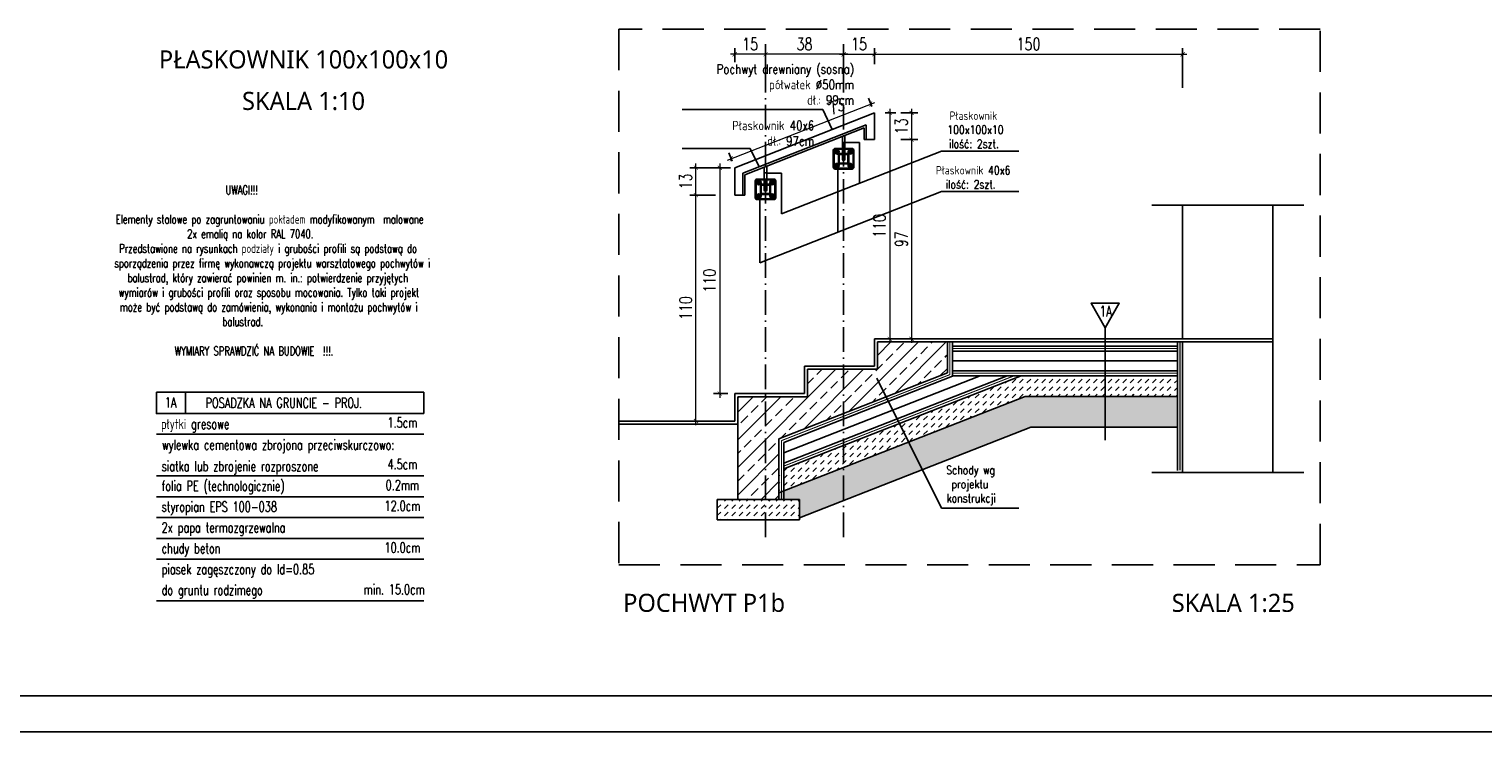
# Model space of a CAD drawing. Header units: millimetres. Extents: x 31969 to 285678, y -69766 to -1123.
# Tile 47 of 161: x 140356 to 141772, y -17558 to -16873. Entities that reach past the tile are written whole.
import ezdxf
from ezdxf.enums import TextEntityAlignment as Align
from ezdxf.lldxf.tags import DXFTag

# ---------------------------------------------------------------- set-up
doc = ezdxf.new("R2010")
doc.units = ezdxf.units.MM
for name, pattern in [('ACAD_ISO03W100', [30, 12, -18]), ('ACAD_ISO10W100', [18, 12, -3, 0, -3]), ('HIDDEN', [0.375, 0.25, -0.125])]:
    doc.linetypes.add(name, pattern=pattern)
for name, color, linetype in [('a-balustrada i pochwyt', 1, 'Continuous'), ('a-balustrady detal', 5, 'Continuous'), ('a-biblioteka', 251, 'Continuous'), ('a-opis 1', 3, 'Continuous'), ('a-opis 2', 1, 'Continuous'), ('a-opis 3', 15, 'Continuous'), ('a-osie', 4, 'ACAD_ISO10W100'), ('a-przekrój 2', 251, 'Continuous'), ('a-przekrój 4', 118, 'Continuous'), ('a-przerywana', 250, 'HIDDEN'), ('a-ramka', 7, 'Continuous'), ('a-widokowa', 3, 'Continuous'), ('a-wymiary', 11, 'Continuous')]:
    doc.layers.add(name, color=color, linetype=linetype)
doc.layers.add('a-pochwyt', color=1, linetype='Continuous', plot=False)
doc.styles.add('PRZEKRÓJ2', font='l_10646.ttf')
doc.styles.add('RS01507', font='romans.shx', dxfattribs={"width": 0.7, "height": 0.15})
doc.styles.add('WYMIAR', font='romans.shx', dxfattribs={"width": 0.8})
doc.styles.add('WYMIARY', font='simplex.shx', dxfattribs={"width": 0.75})
doc.linetypes.add('BATTING', pattern='A,0.0001,-0.1,[134,ltypeshp.shx,S=0.1,R=0,X=-0.1,Y=0],-0.2,[134,ltypeshp.shx,S=0.1,R=180,X=0.1,Y=0],-0.1', length=0.4001)
tags = doc.linetypes.add('DASHED', pattern=[0.75, 0.5, -0.25]).pattern_tags.tags
tags[6:7] = [DXFTag(74, 4), DXFTag(75, 0), DXFTag(340, '0'), DXFTag(46, 1.0), DXFTag(50, 0.0), DXFTag(44, 0.0), DXFTag(45, 0.0)]
tags[4:5] = [DXFTag(74, 4), DXFTag(75, 0), DXFTag(340, '0'), DXFTag(46, 1.0), DXFTag(50, 0.0), DXFTag(44, 0.0), DXFTag(45, 0.0)]
tags = doc.linetypes.add('DASHED2', pattern=[0.375, 0.25, -0.125]).pattern_tags.tags
tags[6:7] = [DXFTag(74, 4), DXFTag(75, 0), DXFTag(340, '0'), DXFTag(46, 1.0), DXFTag(50, 0.0), DXFTag(44, 0.0), DXFTag(45, 0.0)]
tags[4:5] = [DXFTag(74, 4), DXFTag(75, 0), DXFTag(340, '0'), DXFTag(46, 1.0), DXFTag(50, 0.0), DXFTag(44, 0.0), DXFTag(45, 0.0)]
doc.dimstyles.new('MAREK50', dxfattribs={"dimtxt": 12.5, "dimasz": 5, "dimexe": 3, "dimexo": 2, "dimgap": 3.5, "dimtad": 1, "dimdec": 1, "dimdsep": 46, "dimtxsty": 'WYMIARY', "dimblk1": 'ARCHTICK', "dimblk2": 'ARCHTICK', "dimsah": 1, "dimcen": 2.5, "dimdle": 5, "dimadec": 0, "dimazin": 0, "dimtfac": 1, "dimtdec": 1, "dimtmove": 1, "dimatfit": 3, "dimldrblk": 'ARCHTICK', "dimfxl": 0, "dimtolj": 1, "dimtzin": 0, "dimarcsym": 0})
pattern_1 = [(45, (-139143.6228, 17401.3717), (2e-16, 3.59210245), [2.54, -2.54])]

# ---------------------------------------------------------------- blocks, each defined once
blk = doc.blocks.new('_ARCHTICK')
at = {"color": 0, "linetype": 'ByBlock', "const_width": 0.15}
blk.add_lwpolyline([(-0.5, -0.5), (0.5, 0.5)], dxfattribs=at)
blk = doc.blocks.new('*D534')
at = {"layer": 'a-wymiary', "color": 0, "linetype": 'ACAD_ISO03W100', "lineweight": -2, "ltscale": 100}
blk.add_line((139273.18, -17181.38), (139278.46, -17181.38), dxfattribs=at)
at = {"layer": 'a-wymiary', "color": 0, "lineweight": 0, "ltscale": 100}
blk.add_line((139275.46, -17179.38), (139275.46, -17293.38), dxfattribs=at)
at = {"layer": 'a-wymiary', "color": 0, "lineweight": -2, "ltscale": 100}
blk.add_line((139273.18, -17291.38), (139278.46, -17291.38), dxfattribs=at)
at = {"layer": 'DEFPOINTS', "color": 0, "ltscale": 100}
for p in [(139271.18, -17181.38), (139271.18, -17291.38), (139275.46, -17291.38)]:
    blk.add_point(p, dxfattribs=at)
at = {"layer": 'a-wymiary', "color": 0, "lineweight": 0, "ltscale": 100, "xscale": 2, "yscale": 2, "zscale": 2}
for p, rotation in [((139275.46, -17181.38), 90), ((139275.46, -17291.38), 270)]:
    blk.add_blockref('_ARCHTICK', p, dxfattribs=dict(at, rotation=rotation))
at = {"layer": 'a-wymiary', "color": 0, "ltscale": 100, "insert": (139270.46, -17236.38), "char_height": 6, "attachment_point": 5, "rotation": 90, "style": 'WYMIARY'}
blk.add_mtext('\\A1;110', dxfattribs=at)
blk = doc.blocks.new('*D535')
at = {"layer": 'a-wymiary', "color": 0, "linetype": 'ACAD_ISO03W100', "lineweight": -2, "ltscale": 100}
blk.add_line((139280.79, -17181.38), (139289.07, -17181.38), dxfattribs=at)
at = {"layer": 'a-wymiary', "color": 0, "lineweight": 0, "ltscale": 100}
blk.add_line((139286.07, -17179.38), (139286.07, -17196.38), dxfattribs=at)
at = {"layer": 'a-wymiary', "color": 0, "lineweight": -2, "ltscale": 100}
blk.add_line((139280.79, -17194.38), (139289.07, -17194.38), dxfattribs=at)
at = {"layer": 'DEFPOINTS', "color": 0, "ltscale": 100}
for p in [(139278.79, -17181.38), (139278.79, -17194.38), (139286.07, -17194.38)]:
    blk.add_point(p, dxfattribs=at)
at = {"layer": 'a-wymiary', "color": 0, "lineweight": 0, "ltscale": 100, "xscale": 2, "yscale": 2, "zscale": 2}
for p, rotation in [((139286.07, -17181.38), 90), ((139286.07, -17194.38), 270)]:
    blk.add_blockref('_ARCHTICK', p, dxfattribs=dict(at, rotation=rotation))
at = {"layer": 'a-wymiary', "color": 0, "ltscale": 100, "insert": (139281.07, -17187.88), "char_height": 6, "attachment_point": 5, "rotation": 90, "style": 'WYMIARY'}
blk.add_mtext('\\A1;13', dxfattribs=at)
blk = doc.blocks.new('*D536')
at = {"layer": 'a-wymiary', "color": 0, "linetype": 'ACAD_ISO03W100', "lineweight": -2, "ltscale": 100}
blk.add_line((139281.42, -17194.38), (139289.07, -17194.38), dxfattribs=at)
at = {"layer": 'a-wymiary', "color": 0, "lineweight": 0, "ltscale": 100}
blk.add_line((139286.07, -17192.38), (139286.07, -17293.38), dxfattribs=at)
at = {"layer": 'a-wymiary', "color": 0, "lineweight": -2, "ltscale": 100}
blk.add_line((139281.42, -17291.38), (139289.07, -17291.38), dxfattribs=at)
at = {"layer": 'DEFPOINTS', "color": 0, "ltscale": 100}
for p in [(139279.42, -17194.38), (139279.42, -17291.38), (139286.07, -17291.38)]:
    blk.add_point(p, dxfattribs=at)
at = {"layer": 'a-wymiary', "color": 0, "lineweight": 0, "ltscale": 100, "xscale": 2, "yscale": 2, "zscale": 2}
for p, rotation in [((139286.07, -17194.38), 90), ((139286.07, -17291.38), 270)]:
    blk.add_blockref('_ARCHTICK', p, dxfattribs=dict(at, rotation=rotation))
at = {"layer": 'a-wymiary', "color": 0, "ltscale": 100, "insert": (139281.07, -17242.88), "char_height": 6, "attachment_point": 5, "rotation": 90, "style": 'WYMIARY'}
blk.add_mtext('\\A1;97', dxfattribs=at)
blk = doc.blocks.new('*D541')
at = {"layer": 'a-wymiary', "color": 0, "linetype": 'ACAD_ISO03W100', "lineweight": -2, "ltscale": 100}
blk.add_line((139196.71, -17208.05), (139189.73, -17208.05), dxfattribs=at)
at = {"layer": 'a-wymiary', "color": 0, "lineweight": 0, "ltscale": 100}
blk.add_line((139192.73, -17206.05), (139192.73, -17320.05), dxfattribs=at)
at = {"layer": 'a-wymiary', "color": 0, "lineweight": -2, "ltscale": 100}
blk.add_line((139196.71, -17318.05), (139189.73, -17318.05), dxfattribs=at)
at = {"layer": 'DEFPOINTS', "color": 0, "ltscale": 100}
for p in [(139198.71, -17208.05), (139192.73, -17318.05), (139198.71, -17318.05)]:
    blk.add_point(p, dxfattribs=at)
at = {"layer": 'a-wymiary', "color": 0, "lineweight": 0, "ltscale": 100, "xscale": 2, "yscale": 2, "zscale": 2}
for p, rotation in [((139192.73, -17208.05), 90), ((139192.73, -17318.05), 270)]:
    blk.add_blockref('_ARCHTICK', p, dxfattribs=dict(at, rotation=rotation))
at = {"layer": 'a-wymiary', "color": 0, "ltscale": 100, "insert": (139187.73, -17263.05), "char_height": 6, "attachment_point": 5, "rotation": 90, "style": 'WYMIARY'}
blk.add_mtext('\\A1;110', dxfattribs=at)
blk = doc.blocks.new('*D542')
at = {"layer": 'a-wymiary', "color": 0, "lineweight": -2, "ltscale": 100}
blk.add_line((139190.73, -17221.38), (139178.12, -17221.38), dxfattribs=at)
at = {"layer": 'a-wymiary', "color": 0, "lineweight": 0, "ltscale": 100}
blk.add_line((139181.12, -17333.38), (139181.12, -17219.38), dxfattribs=at)
at = {"layer": 'a-wymiary', "color": 0, "linetype": 'ACAD_ISO03W100', "lineweight": -2, "ltscale": 100}
blk.add_line((139182.14, -17331.38), (139178.12, -17331.38), dxfattribs=at)
at = {"layer": 'DEFPOINTS', "color": 0, "ltscale": 100}
for p in [(139181.12, -17221.38), (139192.73, -17221.38), (139184.14, -17331.38)]:
    blk.add_point(p, dxfattribs=at)
at = {"layer": 'a-wymiary', "color": 0, "lineweight": 0, "ltscale": 100, "xscale": 2, "yscale": 2, "zscale": 2}
for p, rotation in [((139181.12, -17221.38), 90), ((139181.12, -17331.38), 270)]:
    blk.add_blockref('_ARCHTICK', p, dxfattribs=dict(at, rotation=rotation))
at = {"layer": 'a-wymiary', "color": 0, "ltscale": 100, "insert": (139176.12, -17276.38), "char_height": 6, "attachment_point": 5, "rotation": 90, "style": 'WYMIARY'}
blk.add_mtext('\\A1;110', dxfattribs=at)
blk = doc.blocks.new('*D543')
at = {"layer": 'a-wymiary', "color": 0, "lineweight": -2, "ltscale": 100}
blk.add_line((139198.01, -17208.05), (139178.12, -17208.05), dxfattribs=at)
at = {"layer": 'a-wymiary', "color": 0, "lineweight": 0, "ltscale": 100}
blk.add_line((139181.12, -17223.38), (139181.12, -17206.05), dxfattribs=at)
at = {"layer": 'a-wymiary', "color": 0, "linetype": 'ACAD_ISO03W100', "lineweight": -2, "ltscale": 100}
blk.add_line((139190.73, -17221.38), (139178.12, -17221.38), dxfattribs=at)
at = {"layer": 'DEFPOINTS', "color": 0, "ltscale": 100}
for p in [(139181.12, -17208.05), (139200.01, -17208.05), (139192.73, -17221.38)]:
    blk.add_point(p, dxfattribs=at)
at = {"layer": 'a-wymiary', "color": 0, "lineweight": 0, "ltscale": 100, "xscale": 2, "yscale": 2, "zscale": 2}
for p, rotation in [((139181.12, -17208.05), 90), ((139181.12, -17221.38), 270)]:
    blk.add_blockref('_ARCHTICK', p, dxfattribs=dict(at, rotation=rotation))
at = {"layer": 'a-wymiary', "color": 0, "ltscale": 100, "insert": (139176.12, -17214.72), "char_height": 6, "attachment_point": 5, "rotation": 90, "style": 'WYMIARY'}
blk.add_mtext('\\A1;13', dxfattribs=at)
blk = doc.blocks.new('*D537')
at = {"layer": 'a-wymiary', "color": 0, "lineweight": 0, "ltscale": 100}
blk.add_line((139255.01, -17152.83), (139213.01, -17152.83), dxfattribs=at)
at = {"layer": 'a-wymiary', "color": 0, "lineweight": -2, "ltscale": 100}
blk.add_line((139215.01, -17159.66), (139215.01, -17149.83), dxfattribs=at)
at = {"layer": 'a-wymiary', "color": 0, "linetype": 'ACAD_ISO03W100', "lineweight": -2, "ltscale": 100}
blk.add_line((139253.01, -17159.66), (139253.01, -17149.83), dxfattribs=at)
at = {"layer": 'DEFPOINTS', "color": 0, "ltscale": 100}
for p in [(139215.01, -17152.83), (139215.01, -17161.66), (139253.01, -17161.66)]:
    blk.add_point(p, dxfattribs=at)
at = {"layer": 'a-wymiary', "color": 0, "lineweight": 0, "ltscale": 100, "xscale": 2, "yscale": 2, "zscale": 2, "rotation": 180}
blk.add_blockref('_ARCHTICK', (139215.01, -17152.83), dxfattribs=at)
at = {"layer": 'a-wymiary', "color": 0, "lineweight": 0, "ltscale": 100, "xscale": 2, "yscale": 2, "zscale": 2}
blk.add_blockref('_ARCHTICK', (139253.01, -17152.83), dxfattribs=at)
at = {"layer": 'a-wymiary', "color": 0, "ltscale": 100, "insert": (139234.01, -17147.83), "char_height": 6, "attachment_point": 5, "style": 'WYMIARY'}
blk.add_mtext('\\A1;38', dxfattribs=at)
blk = doc.blocks.new('*D538')
at = {"layer": 'a-wymiary', "color": 0, "lineweight": 0, "ltscale": 100}
blk.add_line((139217.01, -17152.83), (139198.01, -17152.83), dxfattribs=at)
at = {"layer": 'a-wymiary', "color": 0, "lineweight": -2, "ltscale": 100}
blk.add_line((139200.01, -17156.63), (139200.01, -17149.83), dxfattribs=at)
at = {"layer": 'a-wymiary', "color": 0, "linetype": 'ACAD_ISO03W100', "lineweight": -2, "ltscale": 100}
blk.add_line((139215.01, -17156.63), (139215.01, -17149.83), dxfattribs=at)
at = {"layer": 'DEFPOINTS', "color": 0, "ltscale": 100}
for p in [(139200.01, -17152.83), (139200.01, -17158.63), (139215.01, -17158.63)]:
    blk.add_point(p, dxfattribs=at)
at = {"layer": 'a-wymiary', "color": 0, "lineweight": 0, "ltscale": 100, "xscale": 2, "yscale": 2, "zscale": 2, "rotation": 180}
blk.add_blockref('_ARCHTICK', (139200.01, -17152.83), dxfattribs=at)
at = {"layer": 'a-wymiary', "color": 0, "lineweight": 0, "ltscale": 100, "xscale": 2, "yscale": 2, "zscale": 2}
blk.add_blockref('_ARCHTICK', (139215.01, -17152.83), dxfattribs=at)
at = {"layer": 'a-wymiary', "color": 0, "ltscale": 100, "insert": (139207.51, -17147.83), "char_height": 6, "attachment_point": 5, "style": 'WYMIARY'}
blk.add_mtext('\\A1;15', dxfattribs=at)
blk = doc.blocks.new('*D539')
at = {"layer": 'a-wymiary', "color": 0, "lineweight": 0, "ltscale": 100}
blk.add_line((139251.01, -17152.83), (139270.01, -17152.83), dxfattribs=at)
at = {"layer": 'a-wymiary', "color": 0, "linetype": 'ACAD_ISO03W100', "lineweight": -2, "ltscale": 100}
blk.add_line((139253.01, -17157.66), (139253.01, -17149.83), dxfattribs=at)
at = {"layer": 'a-wymiary', "color": 0, "lineweight": -2, "ltscale": 100}
blk.add_line((139268.01, -17157.66), (139268.01, -17149.83), dxfattribs=at)
at = {"layer": 'DEFPOINTS', "color": 0, "ltscale": 100}
for p in [(139268.01, -17152.83), (139253.01, -17159.66), (139268.01, -17159.66)]:
    blk.add_point(p, dxfattribs=at)
at = {"layer": 'a-wymiary', "color": 0, "lineweight": 0, "ltscale": 100, "xscale": 2, "yscale": 2, "zscale": 2, "rotation": 180}
blk.add_blockref('_ARCHTICK', (139253.01, -17152.83), dxfattribs=at)
at = {"layer": 'a-wymiary', "color": 0, "lineweight": 0, "ltscale": 100, "xscale": 2, "yscale": 2, "zscale": 2}
blk.add_blockref('_ARCHTICK', (139268.01, -17152.83), dxfattribs=at)
at = {"layer": 'a-wymiary', "color": 0, "ltscale": 100, "insert": (139260.51, -17147.83), "char_height": 6, "attachment_point": 5, "style": 'WYMIARY'}
blk.add_mtext('\\A1;15', dxfattribs=at)
blk = doc.blocks.new('*D540')
at = {"layer": 'a-wymiary', "color": 0, "lineweight": 0, "ltscale": 100}
blk.add_line((139266.01, -17152.83), (139420.01, -17152.83), dxfattribs=at)
at = {"layer": 'a-wymiary', "color": 0, "linetype": 'ACAD_ISO03W100', "lineweight": -2, "ltscale": 100}
blk.add_line((139268.01, -17157.66), (139268.01, -17149.83), dxfattribs=at)
at = {"layer": 'a-wymiary', "color": 0, "lineweight": -2, "ltscale": 100}
blk.add_line((139418.01, -17169.2), (139418.01, -17149.83), dxfattribs=at)
at = {"layer": 'DEFPOINTS', "color": 0, "ltscale": 100}
for p in [(139418.01, -17152.83), (139268.01, -17159.66), (139418.01, -17171.2)]:
    blk.add_point(p, dxfattribs=at)
at = {"layer": 'a-wymiary', "color": 0, "lineweight": 0, "ltscale": 100, "xscale": 2, "yscale": 2, "zscale": 2, "rotation": 180}
blk.add_blockref('_ARCHTICK', (139268.01, -17152.83), dxfattribs=at)
at = {"layer": 'a-wymiary', "color": 0, "lineweight": 0, "ltscale": 100, "xscale": 2, "yscale": 2, "zscale": 2}
blk.add_blockref('_ARCHTICK', (139418.01, -17152.83), dxfattribs=at)
at = {"layer": 'a-wymiary', "color": 0, "ltscale": 100, "insert": (139343.01, -17147.83), "char_height": 6, "attachment_point": 5, "style": 'WYMIARY'}
blk.add_mtext('\\A1;150', dxfattribs=at)
blk = doc.blocks.new('*D544')
at = {"layer": 'a-wymiary', "color": 0, "lineweight": -2, "ltscale": 100}
blk.add_line((139266.78, -17178.26), (139265.19, -17174.21), dxfattribs=at)
at = {"layer": 'a-wymiary', "color": 0, "lineweight": 0, "ltscale": 100}
blk.add_line((139196.43, -17204.4), (139268.15, -17176.27), dxfattribs=at)
at = {"layer": 'a-wymiary', "color": 0, "linetype": 'ACAD_ISO03W100', "lineweight": -2, "ltscale": 100}
blk.add_line((139198.78, -17204.93), (139197.19, -17200.87), dxfattribs=at)
at = {"layer": 'DEFPOINTS', "color": 0, "ltscale": 100}
for p in [(139266.29, -17177), (139267.51, -17180.12), (139199.51, -17206.79)]:
    blk.add_point(p, dxfattribs=at)
at = {"layer": 'a-wymiary', "color": 0, "lineweight": 0, "ltscale": 100, "xscale": 2, "yscale": 2, "zscale": 2}
for p, rotation in [((139266.29, -17177), 21.41292078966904), ((139198.29, -17203.67), 201.4129207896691)]:
    blk.add_blockref('_ARCHTICK', p, dxfattribs=dict(at, rotation=rotation))
at = {"layer": 'a-wymiary', "color": 0, "ltscale": 100, "insert": (139249.43, -17178.24), "char_height": 6, "attachment_point": 5, "rotation": 21.41292, "style": 'WYMIARY'}
blk.add_mtext('\\A1;73', dxfattribs=at)
blk = doc.blocks.new('A$C15DF2087')
at = {"layer": 'a-przekrój 4'}
h = blk.add_hatch(dxfattribs=at)
h.set_pattern_fill('BRASS,_O', color=256, scale=1.5, angle=45)
h.set_pattern_definition([(45, (-139143.623, 17401.372), (-6.7351921, 6.7351921), []), (45, (-139146.99, 17404.739), (-6.7351921, 6.7351921), [4.7625, -2.38125])])
h.paths.add_polyline_path([(159.88, 93.46), (159.88, 108.5), (125.88, 108.5), (125.88, 95.17), (91.88, 95.17), (91.88, 81.83), (57.88, 81.83), (57.88, 31.83), (77.88, 31.83), (77.88, 61.31)])
h = blk.add_hatch(dxfattribs=at)
h.set_pattern_fill('DASH', color=256, scale=0.8, angle=45, style=0)
h.set_pattern_definition(pattern_1)
h.paths.add_polyline_path([(195.82, 92), (271.9, 92), (271.9, 82), (197.71, 82), (77.88, 35.01), (77.88, 45.75)])
at = {"layer": 'a-przekrój 4', "ltscale": 1.5}
h = blk.add_hatch(dxfattribs=at)
h.set_pattern_fill('DOTS', color=256, angle=45, style=0)
h.set_pattern_definition([(45, (-139143.6228, 17401.3717), (-0.561266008, 1.683798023), [0, -1.5875])])
h.paths.add_polyline_path([(200.55, 67), (271.9, 67), (271.9, 82), (197.71, 82), (77.88, 35.01), (77.88, 31.83), (87.88, 31.83), (87.88, 22.82)])
at = {"layer": 'a-przekrój 4'}
h = blk.add_hatch(dxfattribs=at)
h.set_pattern_fill('DASH', color=256, scale=0.8, angle=45, style=0)
h.set_pattern_definition(pattern_1)
h.paths.add_polyline_path([(57.88, 31.83), (47.88, 31.83), (47.88, 21.83), (87.88, 21.83), (87.88, 31.83), (77.88, 31.83)])
at = {"layer": 'a-balustrada i pochwyt'}
for p, q in [((79.14, 170.85), (157.08, 201.42)), ((68.65, 147.02), (157.08, 181.69)), ((236.7, 115.4), (236.7, 60.72))]:
    blk.add_line(p, q, dxfattribs=at)
blk.add_lwpolyline([(236.7, 115.4), (243.58, 127.31), (229.83, 127.31), (236.7, 115.4), (236.7, 115.4)], dxfattribs=at)
at = {"layer": 'a-balustrady detal', "ltscale": 0.1}
for p, q in [((56.38, 193.32), (124.38, 219.99)), ((124.38, 206.99), (124.38, 219.99)), ((61.38, 189.91), (119.38, 212.66)), ((119.38, 206.99), (119.38, 212.66)), ((124.38, 206.99), (119.38, 206.99)), ((56.38, 179.99), (56.38, 193.32)), ((56.38, 179.99), (61.38, 179.99))]:
    blk.add_line(p, q, dxfattribs=at)
at = {"layer": 'a-balustrady detal', "ltscale": 0.5}
blk.add_line((61.38, 179.99), (61.38, 189.91), dxfattribs=at)
at = {"layer": 'a-biblioteka', "ltscale": 0.1}
for p, q in [((60.38, 190.59), (120.38, 214.12)), ((120.38, 206.99), (120.38, 214.12)), ((104.91, 200.99), (106.18, 200.99)), ((105.33, 201.48), (106.18, 201.98)), ((105.33, 200.5), (105.33, 201.48)), ((106.18, 200.01), (105.33, 200.5)), ((106.18, 199.72), (106.18, 202.26)), ((106.18, 199.72), (106.18, 202.26)), ((107.03, 201.48), (106.18, 201.98)), ((107.45, 200.99), (106.18, 200.99)), ((106.18, 200.01), (107.03, 200.5)), ((107.03, 200.5), (107.03, 201.48)), ((109.98, 202.69), (108.78, 202.69)), ((108.78, 202.29), (109.98, 202.29)), ((108.78, 200.19), (109.98, 200.19)), ((109.98, 199.79), (108.78, 199.79)), ((111.31, 200.99), (112.58, 200.99)), ((111.74, 201.48), (112.58, 201.98)), ((111.74, 200.5), (111.74, 201.48)), ((112.58, 200.01), (111.74, 200.5)), ((112.58, 199.72), (112.58, 202.26)), ((112.58, 199.72), (112.58, 202.26)), ((113.43, 201.48), (112.58, 201.98)), ((113.85, 200.99), (112.58, 200.99)), ((112.58, 200.01), (113.43, 200.5)), ((113.43, 200.5), (113.43, 201.48)), ((104.91, 194.39), (106.18, 194.39)), ((106.18, 195.38), (105.33, 194.88)), ((105.33, 194.88), (105.33, 193.9)), ((105.33, 193.9), (106.18, 193.41)), ((106.18, 195.66), (106.18, 193.12)), ((106.18, 195.66), (106.18, 193.12)), ((106.18, 195.38), (107.03, 194.88)), ((107.45, 194.39), (106.18, 194.39)), ((107.03, 193.9), (106.18, 193.41)), ((107.03, 194.88), (107.03, 193.9)), ((111.31, 194.39), (112.58, 194.39)), ((112.58, 195.38), (111.74, 194.88)), ((111.74, 194.88), (111.74, 193.9)), ((111.74, 193.9), (112.58, 193.41)), ((112.58, 195.66), (112.58, 193.12)), ((112.58, 195.66), (112.58, 193.12)), ((112.58, 195.38), (113.43, 194.88)), ((113.85, 194.39), (112.58, 194.39)), ((113.43, 193.9), (112.58, 193.41)), ((113.43, 194.88), (113.43, 193.9)), ((60.38, 179.99), (60.38, 190.59)), ((66.91, 186.09), (68.18, 186.09)), ((67.33, 186.58), (68.18, 187.07)), ((67.33, 185.6), (67.33, 186.58)), ((68.18, 185.11), (67.33, 185.6)), ((68.18, 184.82), (68.18, 187.36)), ((68.18, 184.82), (68.18, 187.36)), ((69.03, 186.58), (68.18, 187.07)), ((69.45, 186.09), (68.18, 186.09)), ((68.18, 185.11), (69.03, 185.6)), ((69.03, 185.6), (69.03, 186.58)), ((71.98, 187.79), (70.78, 187.79)), ((70.78, 187.39), (71.98, 187.39)), ((70.78, 185.29), (71.98, 185.29)), ((71.98, 184.89), (70.78, 184.89)), ((73.31, 186.09), (74.58, 186.09)), ((73.74, 186.58), (74.58, 187.07)), ((73.74, 185.6), (73.74, 186.58)), ((74.58, 185.11), (73.74, 185.6)), ((74.58, 184.82), (74.58, 187.36)), ((74.58, 184.82), (74.58, 187.36)), ((75.43, 186.58), (74.58, 187.07)), ((75.85, 186.09), (74.58, 186.09)), ((74.58, 185.11), (75.43, 185.6)), ((75.43, 185.6), (75.43, 186.58)), ((66.91, 179.49), (68.18, 179.49)), ((68.18, 180.47), (67.33, 179.98)), ((67.33, 179.98), (67.33, 179)), ((67.33, 179), (68.18, 178.51)), ((68.18, 180.76), (68.18, 178.22)), ((68.18, 180.76), (68.18, 178.22)), ((68.18, 180.47), (69.03, 179.98)), ((69.45, 179.49), (68.18, 179.49)), ((69.03, 179), (68.18, 178.51)), ((69.03, 179.98), (69.03, 179)), ((73.31, 179.49), (74.58, 179.49)), ((74.58, 180.47), (73.74, 179.98)), ((73.74, 179.98), (73.74, 179)), ((73.74, 179), (74.58, 178.51)), ((74.58, 180.76), (74.58, 178.22)), ((74.58, 180.76), (74.58, 178.22)), ((74.58, 180.47), (75.43, 179.98)), ((75.85, 179.49), (74.58, 179.49)), ((75.43, 179), (74.58, 178.51)), ((75.43, 179.98), (75.43, 179))]:
    blk.add_line(p, q, dxfattribs=at)
for points in [[(108.78, 202.29), (105.28, 202.29, 0.414214), (104.78, 201.79), (104.78, 193.59, 0.414214), (105.28, 193.09), (113.48, 193.09)], [(109.98, 200.19), (110.98, 200.19, -0.414214), (111.88, 199.29), (111.88, 196.09, -0.414214), (110.98, 195.19), (107.78, 195.19, -0.414214), (106.88, 196.09), (106.88, 199.29, -0.414214), (107.78, 200.19), (108.78, 200.19)], [(109.98, 199.79), (110.98, 199.79, -0.414214), (111.48, 199.29), (111.48, 196.09, -0.414214), (110.98, 195.59), (107.78, 195.59, -0.414214), (107.28, 196.09), (107.28, 199.29, -0.414214), (107.78, 199.79), (108.78, 199.79)], [(109.98, 202.29), (113.48, 202.29, -0.414214), (113.98, 201.79), (113.98, 193.59, -0.414214), (113.48, 193.09), (111.88, 193.09)], [(70.78, 187.39), (67.28, 187.39, 0.414214), (66.78, 186.89), (66.78, 178.69, 0.414214), (67.28, 178.19), (75.48, 178.19)], [(71.98, 185.29), (72.98, 185.29, -0.414214), (73.88, 184.39), (73.88, 181.19, -0.414214), (72.98, 180.29), (69.78, 180.29, -0.414214), (68.88, 181.19), (68.88, 184.39, -0.414214), (69.78, 185.29), (70.78, 185.29)], [(71.98, 184.89), (72.98, 184.89, -0.414214), (73.48, 184.39), (73.48, 181.19, -0.414214), (72.98, 180.69), (69.78, 180.69, -0.414214), (69.28, 181.19), (69.28, 184.39, -0.414214), (69.78, 184.89), (70.78, 184.89)], [(71.98, 187.39), (75.48, 187.39, -0.414214), (75.98, 186.89), (75.98, 178.69, -0.414214), (75.48, 178.19), (73.88, 178.19)]]:
    blk.add_lwpolyline(points, format="xyb", dxfattribs=at)
for centre, major_axis, ratio, start_param, end_param in [((106.18, 200.99), (0.74, 0.74), 0.999612, 0.785592, 3.927185), ((106.18, 200.99), (0.277, -0.277), 1, 8.63938, 11.780972), ((112.58, 200.99), (0.74, 0.74), 0.999612, 0.785592, 3.927185), ((112.58, 200.99), (0.277, -0.277), 1, 8.63938, 11.780972), ((106.18, 194.39), (-0.74, -0.74), 1, 0.785398, 3.926991), ((106.18, 194.39), (-0.277, 0.277), 1, 8.63938, 11.780972), ((112.58, 194.39), (-0.74, -0.74), 1, 0.785398, 3.926991), ((112.58, 194.39), (-0.277, 0.277), 1, 8.63938, 11.780972), ((68.18, 186.09), (0.74, 0.74), 0.999612, 0.785592, 3.927185), ((68.18, 186.09), (0.277, -0.277), 1, 8.63938, 11.780972), ((74.58, 186.09), (0.74, 0.74), 0.999612, 0.785592, 3.927185), ((74.58, 186.09), (0.277, -0.277), 1, 8.63938, 11.780972), ((68.18, 179.49), (-0.74, -0.74), 1, 0.785398, 3.926991), ((68.18, 179.49), (-0.277, 0.277), 1, 8.63938, 11.780972), ((74.58, 179.49), (-0.74, -0.74), 1, 0.785398, 3.926991), ((74.58, 179.49), (-0.277, 0.277), 1, 8.63938, 11.780972)]:
    blk.add_ellipse(centre, major_axis=major_axis, ratio=ratio, start_param=start_param, end_param=end_param, dxfattribs=at)
at = {"layer": 'a-biblioteka', "ltscale": 0.1, "extrusion": (0, 0, -1)}
for centre, major_axis, ratio, start_param, end_param in [((106.18, 200.99), (-0.74, 0.74), 1, 0.785398, 3.926991), ((106.18, 200.99), (-0.277, -0.277), 1, 8.63938, 11.780972), ((112.58, 200.99), (-0.74, 0.74), 1, 0.785398, 3.926991), ((112.58, 200.99), (-0.277, -0.277), 1, 8.63938, 11.780972), ((106.18, 194.39), (-0.74, 0.74), 0.999612, 3.927185, 7.068778), ((106.18, 194.39), (0.277, 0.277), 1, 8.63938, 11.780972), ((112.58, 194.39), (-0.74, 0.74), 0.999612, 3.927185, 7.068778), ((112.58, 194.39), (0.277, 0.277), 1, 8.63938, 11.780972), ((68.18, 186.09), (-0.74, 0.74), 1, 0.785398, 3.926991), ((68.18, 186.09), (-0.277, -0.277), 1, 8.63938, 11.780972), ((74.58, 186.09), (-0.74, 0.74), 1, 0.785398, 3.926991), ((74.58, 186.09), (-0.277, -0.277), 1, 8.63938, 11.780972), ((68.18, 179.49), (-0.74, 0.74), 0.999612, 3.927185, 7.068778), ((68.18, 179.49), (0.277, 0.277), 1, 8.63938, 11.780972), ((74.58, 179.49), (-0.74, 0.74), 0.999612, 3.927185, 7.068778), ((74.58, 179.49), (0.277, 0.277), 1, 8.63938, 11.780972)]:
    blk.add_ellipse(centre, major_axis=major_axis, ratio=ratio, start_param=start_param, end_param=end_param, dxfattribs=at)
at = {"layer": 'a-opis 2', "ltscale": 0.1}
for p, q in [((99.25, 221.59), (30.79, 221.59)), ((99.25, 221.59), (103.81, 211.92)), ((109.98, 205.59), (117.14, 205.59)), ((117.14, 205.59), (117.14, 185.76)), ((63.95, 202.72), (30.79, 202.72)), ((63.95, 202.72), (68.22, 193.67)), ((194.75, 201.42), (157.08, 201.42)), ((106.65, 192.69), (106.65, 161.92)), ((71.98, 190.69), (79.14, 190.69)), ((79.14, 190.69), (79.14, 170.85)), ((68.65, 177.79), (68.65, 147.02)), ((194.75, 181.69), (157.08, 181.69)), ((157.08, 27.53), (125.53, 90.83)), ((194.75, 27.53), (157.08, 27.53))]:
    blk.add_line(p, q, dxfattribs=at)
at = {"layer": 'a-osie'}
for p, q in [((71.38, 13.37), (71.38, 253.55)), ((109.38, 13.37), (109.38, 253.55))]:
    blk.add_line(p, q, dxfattribs=at)
at = {"layer": 'a-pochwyt', "ltscale": 0.1}
for p, q in [((108.78, 197.39), (108.78, 208.5)), ((109.98, 197.39), (109.98, 208.97)), ((109.98, 202.69), (109.98, 202.69)), ((70.78, 182.49), (70.78, 193.6)), ((71.98, 182.49), (71.98, 194.07)), ((71.98, 187.79), (71.98, 187.79))]:
    blk.add_line(p, q, dxfattribs=at)
for points in [[(108.78, 202.69), (105.28, 202.69, 0.414214), (104.38, 201.79), (104.38, 193.59, 0.414214), (105.28, 192.69), (113.48, 192.69)], [(109.98, 202.69), (113.48, 202.69, -0.414214), (114.38, 201.79), (114.38, 193.59, -0.414214), (113.48, 192.69), (111.88, 192.69)], [(70.78, 187.79), (67.28, 187.79, 0.414214), (66.38, 186.89), (66.38, 178.69, 0.414214), (67.28, 177.79), (75.48, 177.79)], [(71.98, 187.79), (75.48, 187.79, -0.414214), (76.38, 186.89), (76.38, 178.69, -0.414214), (75.48, 177.79), (73.88, 177.79)]]:
    blk.add_lwpolyline(points, format="xyb", dxfattribs=at)
for centre in [(109.38, 197.39), (71.38, 182.49)]:
    blk.add_arc(centre, 0.6, 180, 0, dxfattribs=at)
at = {"layer": 'a-przekrój 2'}
for p, q in [((271.9, 106.48), (162.37, 106.48)), ((189.02, 92), (80.37, 49.39)), ((271.9, 94.48), (162.37, 94.48))]:
    blk.add_line(p, q, dxfattribs=at)
at = {"layer": 'a-przekrój 4'}
for p, q in [((125.88, 108.5), (274.38, 108.5)), ((125.88, 108.5), (125.88, 95.17)), ((159.88, 108.5), (159.88, 93.46)), ((162.37, 91.77), (162.37, 108.4)), ((187.35, 108.5), (274.38, 108.5)), ((271.9, 45.96), (271.9, 108.4)), ((162.37, 104), (271.9, 104)), ((77.88, 61.31), (159.88, 93.46)), ((80.37, 46.72), (195.82, 92)), ((91.88, 95.17), (125.88, 95.17)), ((91.88, 95.17), (91.88, 81.83)), ((162.37, 92), (271.9, 92)), ((80.37, 59.61), (162.37, 91.77)), ((57.88, 81.83), (91.88, 81.83)), ((57.88, 81.83), (57.88, 31.83)), ((77.88, 35.01), (197.71, 82)), ((197.71, 82), (271.9, 82)), ((0.46, 68.5), (57.88, 68.5)), ((87.88, 22.82), (200.55, 67)), ((200.55, 67), (271.9, 67)), ((77.88, 61.31), (77.88, 31.83)), ((80.37, 31.83), (80.37, 59.61)), ((57.88, 31.83), (47.88, 31.83)), ((47.88, 31.83), (47.88, 21.83)), ((77.88, 31.83), (57.88, 31.83)), ((77.88, 31.83), (87.88, 31.83)), ((87.88, 31.83), (87.88, 21.83)), ((47.88, 21.83), (87.88, 21.83))]:
    blk.add_line(p, q, dxfattribs=at)
at = {"layer": 'a-przekrój 4', "linetype": 'BATTING', "ltscale": 8}
for p, q in [((162.37, 99.29), (271.9, 99.29)), ((80.37, 54.55), (175.87, 92))]:
    blk.add_line(p, q, dxfattribs=at)
at = {"layer": 'a-przekrój 4', "linetype": 'DASHED', "ltscale": 8, "const_width": 0.5}
for points in [[(161.15, 108.4), (161.15, 92.6), (79.15, 60.45), (79.15, 31.83)], [(273.12, 108.4), (273.12, 45.96)], [(271.9, 105.26), (162.37, 105.26)], [(80.37, 48.08), (192.36, 92)], [(162.37, 93.26), (271.9, 93.26)]]:
    blk.add_lwpolyline(points, dxfattribs=at)
at = {"layer": 'a-przerywana', "color": 3, "ltscale": 80}
blk.add_lwpolyline([(341.31, 260.83), (0, 260.83), (0, 0), (341.31, 0)], close=True, dxfattribs=at)
at = {"layer": 'a-widokowa', "linetype": 'DASHED2', "ltscale": 30}
for p, q in [((259.38, 175.04), (333.38, 175.04)), ((259.38, 44.93), (333.38, 44.93))]:
    blk.add_line(p, q, dxfattribs=at)
at = {"layer": 'a-widokowa'}
for p, q in [((274.38, 175.04), (274.38, 109.99)), ((318.38, 175.04), (318.38, 109.99)), ((318.38, 109.99), (124.38, 109.99)), ((124.38, 109.99), (124.38, 96.65)), ((274.38, 108.5), (274.38, 44.93)), ((274.38, 108.5), (318.38, 108.5)), ((318.38, 109.99), (318.38, 44.93)), ((124.38, 96.65), (90.38, 96.65)), ((90.38, 96.65), (90.38, 83.32)), ((90.38, 83.32), (56.38, 83.32)), ((56.38, 83.32), (56.38, 69.99)), ((56.38, 69.99), (0.46, 69.99))]:
    blk.add_line(p, q, dxfattribs=at)
at = {"layer": 'a-balustrada i pochwyt', "style": 'RS01507', "width": 0.7}
blk.add_text('1A', height=5.194, dxfattribs=at).set_placement((236.99, 123.41), align=Align.MIDDLE_CENTER)
at = {"layer": 'a-opis 2', "ltscale": 0.1, "style": 'WYMIAR'}
for s, insert, char_height, width, attachment_point in [('Pochwyt drewniany (sosna)\\Ppółwałek ∅50mm\\Pdł.: 99cm', (114.5, 243.59), 4.5269, 94.9255, 3), ('{\\W1.14901; }Płaskownik\\P{\\W0.74901; }100x100x10\\P{\\W1.03472; }ilość: 2szt.', (157.76, 202.88), 4.1154, 35.1687, 7), ('Płaskownik 40x6\\Pdł.: 97cm', (95.09, 216.12), 4.5269, 94.9255, 3), ('{\\W0.137349; }Płaskownik 40x6\\P{\\W1.87068; }ilość: 2szt.', (153.86, 183.16), 4.1154, 42.0493, 7), ('{\\W1.94687; }Schody wg \\P{\\W2.84211; }projektu \\P{\\W2.02306; }konstrukcji', (153.86, 28.99), 4.1154, 42.0493, 7)]:
    blk.add_mtext(s, dxfattribs=dict(at, insert=insert, char_height=char_height, width=width, attachment_point=attachment_point))
at = {"layer": 'a-wymiary', "ltscale": 100}
for base, p1, p2, angle, picture, middle in [((56.38, 248.54), (71.38, 242.74), (56.38, 242.74), 180, '*D538', (63.88, 253.54)), ((71.38, 248.54), (109.38, 239.71), (71.38, 239.71), 180, '*D537', (90.38, 253.54)), ((124.38, 248.54), (109.38, 241.71), (124.38, 241.71), 180, '*D539', (116.88, 253.54)), ((274.38, 248.54), (124.38, 241.71), (274.38, 230.17), 180, '*D540', (199.38, 253.54)), ((131.84, 109.99), (127.56, 219.99), (127.56, 109.99), 90, '*D534', (126.84, 164.99)), ((142.45, 206.99), (135.17, 219.99), (135.17, 206.99), 90, '*D535', (137.45, 213.49)), ((142.45, 109.99), (135.79, 206.99), (135.79, 109.99), 90, '*D536', (137.45, 158.49)), ((49.1, 83.32), (55.09, 193.32), (55.09, 83.32), 90, '*D541', (44.1, 138.32)), ((37.5, 179.99), (40.52, 69.99), (49.1, 179.99), 90, '*D542', (32.5, 124.99))]:
    dim = blk.add_linear_dim(base=base, p1=p1, p2=p2, angle=angle, dimstyle='MAREK50', override={"dimtxt": 6, "dimasz": 2, "dimgap": 2, "dimdle": 2, "dimfxl": 10, "dimlwd": 0}, dxfattribs=at)
    dim.commit()
    dim.dimension.update_dxf_attribs({"geometry": picture, "text_midpoint": middle, "insert": (-139143.62, 17401.37)})
dim = blk.add_linear_dim(base=(122.66, 224.37), p1=(55.89, 194.58), p2=(123.89, 221.25), angle=21.41292, dimstyle='MAREK50', override={"dimtxt": 6, "dimasz": 2, "dimgap": 2, "dimdle": 2, "dimfxl": 10, "dimlwd": 0}, dxfattribs=at)
dim.commit()
dim.dimension.update_dxf_attribs({"geometry": '*D544', "text_midpoint": (107.63, 218.47), "dimtype": 129, "insert": (-139143.62, 17401.37)})
dim = blk.add_linear_dim(base=(37.5, 193.32), p1=(49.1, 179.99), p2=(56.38, 193.32), angle=90, text='13', dimstyle='MAREK50', override={"dimtxt": 6, "dimasz": 2, "dimgap": 2, "dimdle": 2, "dimfxl": 10, "dimlwd": 0}, dxfattribs=at)
dim.commit()
dim.dimension.update_dxf_attribs({"geometry": '*D543', "text_midpoint": (32.5, 186.65), "insert": (-139143.62, 17401.37)})

msp = doc.modelspace()

# ---------------------------------------------------------------- linework, layer by layer
at = {"layer": 'a-opis 1', "ltscale": 40}
for p, q in [((140480.39, -17268.07), (140740.58, -17268.07)), ((140480.39, -17308.63), (140740.58, -17308.63)), ((140480.39, -17328.91), (140740.58, -17328.91)), ((140480.39, -17349.19), (140740.58, -17349.19)), ((140480.39, -17369.47), (140740.58, -17369.47)), ((140480.39, -17389.75), (140740.58, -17389.75)), ((140480.39, -17430.31), (140740.58, -17430.31))]:
    msp.add_line(p, q, dxfattribs=at)
at = {"layer": 'a-opis 3', "ltscale": 40}
for points in [[(140480.39, -17227.1), (140480.39, -17247.79), (140508.58, -17247.79), (140508.58, -17227.1)], [(140740.58, -17247.79), (140508.58, -17247.79), (140508.58, -17227.1), (140740.58, -17227.1)]]:
    msp.add_lwpolyline(points, close=True, dxfattribs=at)
at = {"layer": 'a-ramka', "ltscale": 0.5, "elevation": -38205}
for points in [[(142306.66, -17557.87), (140206.66, -17557.87), (140206.66, -16072.87), (142306.66, -16072.87)], [(140331.66, -16107.87), (142271.66, -16107.87), (142271.66, -17522.87), (140331.66, -17522.87)]]:
    msp.add_lwpolyline(points, close=True, dxfattribs=at)

# ---------------------------------------------------------------- block references
at = {"layer": 'a-balustrada i pochwyt', "ltscale": 100, "xscale": 2, "yscale": 2, "zscale": 2}
msp.add_blockref('A$C15DF2087', (140930.52, -17395.09), dxfattribs=at)

# ---------------------------------------------------------------- texts
at = {"layer": 'a-opis 1', "ltscale": 40, "style": 'RS01507', "width": 0.7}
for s, p in [('płytki gresowe ', (140484.92, -17258)), ('siatka lub zbrojenie rozproszone', (140485.39, -17299.07)), ('folia PE (technologicznie)', (140485.39, -17318.26)), ('styropian EPS 100-038', (140485.39, -17338.54)), ('2x papa termozgrzewalna', (140485.39, -17358.82)), ('chudy beton', (140485.39, -17379.1)), ('piasek zagęszczony do Id=0.85 ', (140485.39, -17399.38)), ('do gruntu rodzimego', (140485.39, -17419.65))]:
    msp.add_text(s, height=9.8483, dxfattribs=at).set_placement(p, align=Align.MIDDLE_LEFT)
for s, height, p in [('1.5cm', 9.848, (140719.81, -17256.63)), ('4.5cm', 9.848, (140719.81, -17297.19)), ('0.2mm', 9.848, (140719.81, -17317.47)), ('12.0cm', 9.848, (140719.81, -17337.75)), ('10.0cm', 9.848, (140719.81, -17378.31)), ('   min. 15.0cm', 9.8483, (140704.08, -17419.09))]:
    msp.add_text(s, height=height, dxfattribs=at).set_placement(p, align=Align.MIDDLE_CENTER)
at = {"layer": 'a-opis 1', "ltscale": 40, "attachment_point": 1, "style": 'RS01507'}
for s, insert, char_height, width in [('{\\W9.4949;  }UWAGI!!!\\P{\\W6.9688;   }\\P{\\W0.756475; }Elementy stalowe po zagruntowaniu pokładem modyfikowanym  malowane \\P{\\W6.3116;  }2x emalią na kolor RAL 7040.\\P{\\W1.3398; }Przedstawione na rysunkach podziały i grubości profili są podstawą do \\P{\\W0.456475; }sporządzenia przez firmę wykonawczą projektu warsztatowego pochwytów i \\P{\\W2.70647; }balustrad, który zawierać powinien m. in.: potwierdzenie przyjętych \\P{\\W1.2398; }wymiarów i grubości profili oraz sposobu mocowania. Tylko taki projekt \\P{\\W1.45647; }może być podstawą do zamówienia, wykonania i montażu pochwytów i \\P{\\W9.2282;  }balustrad.\\P{\\W6.9688;   }\\P{\\W5.2782;  }WYMIARY SPRAWDZIĆ NA BUDOWIE  !!!.', (140436.26, -17025.84), 8.5514, 357.5576), ('wylewka cementowa zbrojona przeciwskurczowo:', (140485.74, -17273.29), 9.8483, 281.4652)]:
    msp.add_mtext(s, dxfattribs=dict(at, insert=insert, char_height=char_height, width=width))
at = {"layer": 'a-opis 2', "ltscale": 40, "style": 'PRZEKRÓJ2'}
for s, height, p in [('PŁASKOWNIK 100x100x10', 17.6356, (140623.55, -16902.99)), ('SKALA 1:10', 17.636, (140623.55, -16943.39)), ('POCHWYT P1b', 17.6356, (141013.53, -17432.16)), ('SKALA 1:25', 17.636, (141528.6, -17432.16))]:
    msp.add_text(s, height=height, dxfattribs=at).set_placement(p, align=Align.MIDDLE_CENTER)
at = {"layer": 'a-opis 3', "ltscale": 40, "style": 'RS01507', "width": 0.7}
for s, height, p in [('1A', 9.848, (140494.16, -17236.98)), ('POSADZKA NA GRUNCIE - PROJ.', 9.8483, (140604.38, -17237.48))]:
    msp.add_text(s, height=height, dxfattribs=at).set_placement(p, align=Align.MIDDLE_CENTER)

doc.saveas('drawing.dxf')
